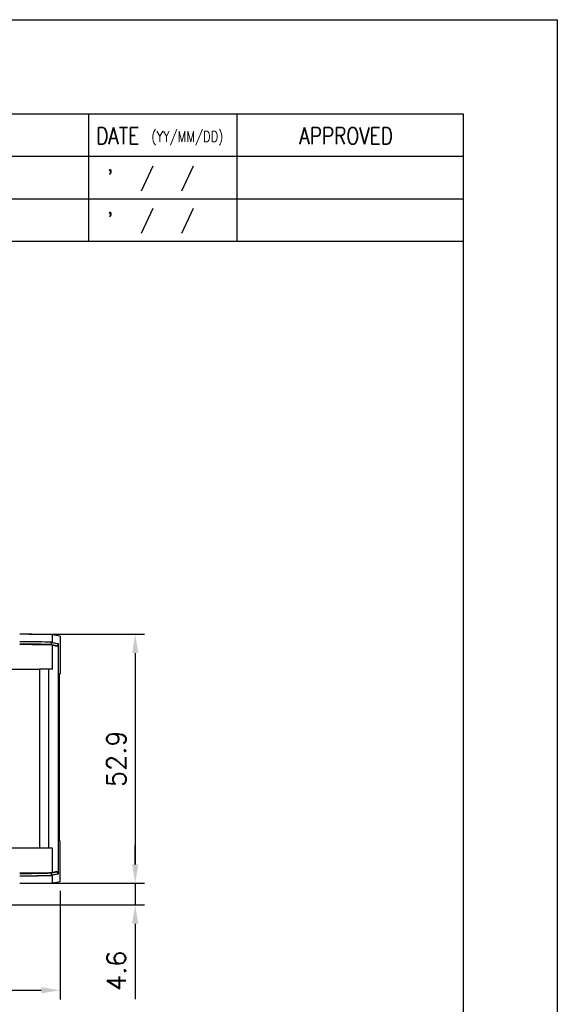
# Model space of a CAD drawing. Header units: millimetres. Extents: x 0 to 594, y 0 to 420.
# Tile 8 of 8: x 480 to 594, y 211 to 420. Entities that reach past the tile are written whole.
import ezdxf

# ---------------------------------------------------------------- set-up
doc = ezdxf.new("R2010")
doc.units = ezdxf.units.MM
doc.header["$PDSIZE"] = -1
doc.layers.add('SHEET', color=1, linetype='Continuous')
doc.styles.add('SHEET1', font='ROMANS.SHX', dxfattribs={"width": 0.8, "height": 3})
doc.styles.get("Standard").update_dxf_attribs({"font": 'txt.shx', "bigfont": 'whgtxt.shx'})
doc.dimstyles.new('ISO-25', dxfattribs={"dimtxt": 2.5, "dimasz": 2.5, "dimexe": 1.25, "dimexo": 0.625, "dimtad": 1, "dimtxsty": 'Standard', "dimcen": 2.5, "dimadec": 0, "dimazin": 0, "dimtfac": 1, "dimtmove": 0, "dimatfit": 3, "dimfxl": 0, "dimarcsym": 0})

# ---------------------------------------------------------------- blocks, each defined once
blk = doc.blocks.new('*D920')
at = {"color": 8, "lineweight": -2}
for p, q in [((481.93, 289.54), (506.44, 289.54)), ((504.44, 285.54), (504.44, 240.67)), ((481.93, 236.67), (506.44, 236.67))]:
    blk.add_line(p, q, dxfattribs=at)
at = {"color": 8}
for points in [[(503.77, 285.54), (505.1, 285.54), (504.44, 289.54)], [(503.77, 240.67), (505.1, 240.67), (504.44, 236.67)]]:
    blk.add_solid(points, dxfattribs=at)
at = {"layer": 'Defpoints', "color": 0}
for p in [(479.93, 289.54), (479.93, 236.67), (504.44, 236.67)]:
    blk.add_point(p, dxfattribs=at)
at = {"color": 3, "insert": (500.44, 263.1), "char_height": 4, "attachment_point": 5, "rotation": 90}
blk.add_mtext('\\A1;52.9', dxfattribs=at)
blk = doc.blocks.new('*D921')
at = {"color": 8, "lineweight": -2}
for p, q in [((504.44, 240.67), (504.44, 244.67)), ((481.93, 236.67), (506.44, 236.67)), ((504.44, 236.67), (504.44, 232.1)), ((443.89, 232.1), (506.44, 232.1)), ((504.44, 228.1), (504.44, 212.1))]:
    blk.add_line(p, q, dxfattribs=at)
at = {"color": 8}
for points in [[(503.77, 240.67), (505.1, 240.67), (504.44, 236.67)], [(503.77, 228.1), (505.1, 228.1), (504.44, 232.1)]]:
    blk.add_solid(points, dxfattribs=at)
at = {"layer": 'Defpoints', "color": 0}
for p in [(479.93, 236.67), (441.89, 232.1), (504.44, 232.1)]:
    blk.add_point(p, dxfattribs=at)
at = {"color": 3, "insert": (500.44, 218.1), "char_height": 4, "attachment_point": 5, "rotation": 90}
blk.add_mtext('\\A1;4.6', dxfattribs=at)
blk = doc.blocks.new('*D922')
at = {"color": 8, "lineweight": -2}
for p, q in [((312.49, 235.07), (312.49, 211.97)), ((488.49, 235.07), (488.49, 211.97)), ((316.49, 213.97), (484.49, 213.97))]:
    blk.add_line(p, q, dxfattribs=at)
at = {"color": 8}
for points in [[(316.49, 214.64), (316.49, 213.3), (312.49, 213.97)], [(484.49, 214.64), (484.49, 213.3), (488.49, 213.97)]]:
    blk.add_solid(points, dxfattribs=at)
at = {"layer": 'Defpoints', "color": 0}
for p in [(312.49, 237.07), (488.49, 237.07), (488.49, 213.97)]:
    blk.add_point(p, dxfattribs=at)
at = {"color": 3, "insert": (400.49, 217.97), "char_height": 4, "attachment_point": 5}
blk.add_mtext('\\A1;176', dxfattribs=at)

msp = doc.modelspace()

# ---------------------------------------------------------------- linework, layer by layer
for p, q in [((486.8957, 287.8241), (486.8957, 289.4289)), ((488.4857, 289.138), (486.8957, 289.4289)), ((488.4857, 289.138), (488.4857, 281.1031)), ((486.6966, 287.8238), (487.9223, 287.5996)), ((486.6966, 287.3238), (486.6966, 287.8238)), ((487.9032, 287.1031), (486.6966, 287.3238)), ((486.8957, 287.8241), (488.1232, 287.5996)), ((486.8957, 282.1031), (486.8957, 287.2241)), ((486.8957, 287.2241), (488.1041, 287.0031)), ((487.5574, 287.1031), (487.9032, 287.1031)), ((487.9032, 287.1031), (487.9032, 287.0398)), ((487.9223, 287.5996), (488.1232, 287.5996)), ((487.9223, 287.5996), (487.9223, 287.0363)), ((488.1041, 287.0031), (488.1041, 239.2031)), ((488.1232, 287.5996), (488.1232, 238.6066)), ((349.4857, 282.1031), (484.1391, 282.1031)), ((484.1391, 282.1031), (484.1391, 244.1031)), ((486.1301, 282.1031), (484.1391, 282.1031)), ((486.1301, 244.1031), (486.1301, 282.1031)), ((486.8957, 282.1031), (486.1301, 282.1031)), ((488.2949, 281.1031), (488.4857, 281.1031)), ((488.2949, 281.1031), (488.2949, 245.7031)), ((488.4857, 245.6332), (488.2949, 245.7031)), ((488.4857, 237.0682), (488.4857, 245.6332)), ((484.1391, 244.1031), (349.4857, 244.1031)), ((486.1301, 244.1031), (484.1391, 244.1031)), ((486.8957, 244.1031), (486.1301, 244.1031)), ((486.8957, 238.982), (486.8957, 244.1031)), ((486.6966, 238.8823), (487.9032, 239.1031)), ((486.6966, 238.3823), (486.6966, 238.8823)), ((487.9223, 238.6066), (486.6966, 238.3823)), ((488.1041, 239.2031), (486.8957, 238.982)), ((488.1232, 238.6066), (486.8957, 238.382)), ((486.8957, 236.7773), (486.8957, 238.382)), ((487.9032, 239.1031), (487.5574, 239.1031)), ((487.9032, 239.1663), (487.9032, 239.1031)), ((487.9223, 239.1698), (487.9223, 238.6066)), ((488.1232, 238.6066), (487.9223, 238.6066)), ((486.8957, 236.7773), (488.4857, 237.0682))]:
    msp.add_line(p, q)
at = {"color": 6}
msp.add_lwpolyline([(0, 420), (594, 420), (594, 0), (0, 0)], close=True, dxfattribs=at)
at = {"color": 4}
msp.add_lwpolyline([(20, 400), (574, 400), (574, 20), (20, 20)], close=True, dxfattribs=at)
for centre, major_axis, start_param, end_param in [((479.9274, 289.4173), (7, 0), 0.09512269, 1.57079633), ((479.9274, 287.8125), (7, 0), 0.09512269, 1.57079633), ((479.9274, 287.8125), (6.8, 0), 0.09512269, 1.57079633), ((479.9274, 287.3125), (6.8, 0), 0.09512269, 1.57079633), ((479.9274, 287.2125), (7, 0), 0.09512269, 1.57079633), ((479.9274, 238.9936), (7, 0), 4.71238898, 6.18806262), ((479.9274, 238.8936), (6.8, 0), 4.71238898, 6.18806262), ((479.9274, 238.3936), (6.8, 0), 4.71238898, 6.18806262), ((479.9274, 238.3936), (7, 0), 4.71238898, 6.18806262), ((479.9274, 236.7889), (7, 0), 4.71238898, 6.18806262)]:
    msp.add_ellipse(centre, major_axis=major_axis, ratio=0.01745506, start_param=start_param, end_param=end_param)
at = {"layer": 'SHEET'}
for p, q in [((494.5, 400), (494.5, 373)), ((526, 400), (526, 373)), ((317.5, 391), (574, 391)), ((508.2099, 388.911), (505.7077, 383.5959)), ((516.7362, 388.9028), (514.2339, 383.5877)), ((317.5, 382), (574, 382)), ((508.2099, 379.911), (505.7077, 374.5959)), ((516.7362, 379.9028), (514.2339, 374.5877))]:
    msp.add_line(p, q, dxfattribs=at)
at = {"layer": 'SHEET', "color": 7}
msp.add_line((317.5, 373), (574, 373), dxfattribs=at)

# ---------------------------------------------------------------- texts
at = {"layer": 'SHEET', "style": 'SHEET1', "width": 0.8}
for s, height, p in [('DATE', 3.6, (496.1592, 393.5466)), ('APPROVED', 3.6, (539.2502, 393.5466)), ('(YY/MM/DD)', 2.25, (507.8838, 394.0859)), ("'", 3.6, (498.4958, 384.5633)), ("'", 3.6, (498.4958, 375.5633))]:
    msp.add_text(s, height=height, dxfattribs=at).set_placement(p)

# ---------------------------------------------------------------- dimensions: what is measured, and where the dimension line sits
for base, p1, p2, picture, middle in [((504.4368, 236.6667), (479.9274, 289.5395), (479.9274, 236.6667), '*D920', (500.4368, 263.1031)), ((504.4368, 232.1031), (479.9274, 236.6667), (441.8857, 232.1031), '*D921', (500.4368, 218.1031))]:
    dim = msp.add_linear_dim(base=base, p1=p1, p2=p2, angle=90, dimstyle='ISO-25', override={"dimscale": 2, "dimtxt": 2, "dimasz": 2, "dimexe": 1, "dimexo": 1, "dimgap": 1, "dimdec": 1, "dimzin": 9, "dimdsep": 46, "dimcen": 0, "dimclrd": 8, "dimclre": 8, "dimclrt": 3, "dimadec": 3, "dimazin": 2, "dimtdec": 3, "dimfxl": 0.6, "dimtolj": 1, "dimtzin": 1, "dimarcsym": 1})
    dim.commit()
    dim.dimension.update_dxf_attribs({"geometry": picture, "text_midpoint": middle})
dim = msp.add_linear_dim(base=(488.4857, 213.9689), p1=(312.4857, 237.0682), p2=(488.4857, 237.0682), dimstyle='ISO-25', override={"dimscale": 2, "dimtxt": 2, "dimasz": 2, "dimexe": 1, "dimexo": 1, "dimgap": 1, "dimdec": 3, "dimzin": 9, "dimdsep": 46, "dimcen": 0, "dimclrd": 8, "dimclre": 8, "dimclrt": 3, "dimadec": 3, "dimazin": 2, "dimtdec": 3, "dimfxl": 0.6, "dimtolj": 1, "dimtzin": 1, "dimarcsym": 1})
dim.commit()
dim.dimension.update_dxf_attribs({"geometry": '*D922', "text_midpoint": (400.4857, 217.9689)})

doc.saveas('drawing.dxf')
